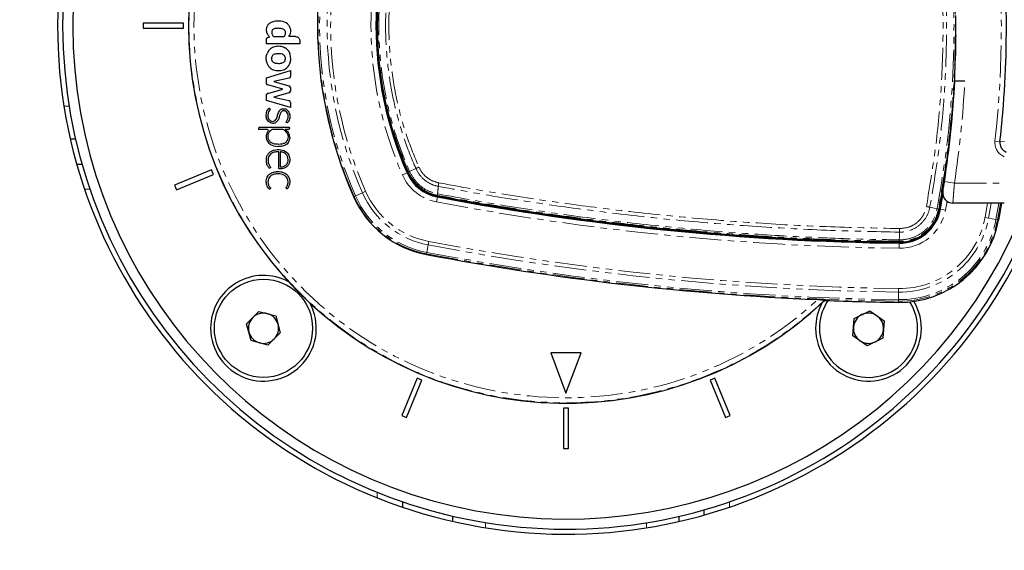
# Model space of a CAD drawing. Header units: millimetres. Extents: x 186 to 9508, y 327 to 8143.
# Tile 26 of 53: x 695 to 891, y 6038 to 6144. Entities that reach past the tile are written whole.
import ezdxf

# ---------------------------------------------------------------- set-up
doc = ezdxf.new("R2010")
doc.units = ezdxf.units.MM
doc.linetypes.add('PHANTOM', pattern=[12.7, 6.35, -1.27, 1.27, -1.27, 1.27, -1.27])
doc.layers.add('COMPONENT_GEOMETRY', color=7, linetype='Continuous')
doc.styles.add('SLDTEXTSTYLE0', font='TXT', dxfattribs={"width": 0.75})
doc.dimstyles.new('SLDDIMSTYLE0', dxfattribs={"dimtxt": 50, "dimasz": 3.302, "dimexe": 0, "dimexo": 0.0625, "dimgap": 12.5, "dimtad": 0, "dimtih": 1, "dimtoh": 1, "dimdec": 0, "dimrnd": 1e-09, "dimzin": 12, "dimdsep": 46, "dimtxsty": 'SLDTEXTSTYLE0', "dimsah": 1, "dimcen": 0.09, "dimadec": 0, "dimazin": 3, "dimtfac": 1, "dimtdec": 0, "dimtofl": 0, "dimtmove": 0, "dimatfit": 3, "dimfxl": 1, "dimfrac": 2, "dimtolj": 1, "dimtzin": 12, "dimarcsym": 0})

# ---------------------------------------------------------------- blocks, each defined once
blk = doc.blocks.new('_D_1')
at = {"layer": 'COMPONENT_GEOMETRY', "color": 7}
for p, q in [((4754.76, 6141.3), (4754.76, 3836.63)), ((349.81, 5690.11), (349.81, 3836.63)), ((349.81, 3839.81), (2478.39, 3839.81)), ((4754.76, 3839.81), (2626.17, 3839.81))]:
    blk.add_line(p, q, dxfattribs=at)
for points in [[(349.81, 3839.81), (353.11, 3839.3), (353.11, 3840.31)], [(4754.76, 3839.81), (4751.45, 3840.31), (4751.45, 3839.3)]]:
    blk.add_solid(points, dxfattribs=at)
at = {"layer": 'COMPONENT_GEOMETRY', "color": 7, "insert": (2478.39, 3864.57), "char_height": 50, "attachment_point": 1, "style": 'SLDTEXTSTYLE0'}
blk.add_mtext('4405', dxfattribs=at)

msp = doc.modelspace()

# ---------------------------------------------------------------- linework, layer by layer
at = {"color": 7, "linetype": 'Continuous', "lineweight": 25}
for p, q in [((719.81, 6143.07), (719.81, 6142.07)), ((727.81, 6143.07), (719.81, 6143.07)), ((727.81, 6142.07), (727.81, 6143.07)), ((719.81, 6142.07), (727.81, 6142.07)), ((744.33, 6138.99), (744.33, 6139.87)), ((750.9, 6138.99), (744.33, 6138.99)), ((744.57, 6140.21), (744.93, 6140.32)), ((750.09, 6140.41), (748.75, 6140.41)), ((750.9, 6139.6), (750.9, 6138.99)), ((744.8, 6137.67), (744.43, 6137.03)), ((748.84, 6137.28), (748.78, 6137.4)), ((744.33, 6132.19), (749.05, 6133.66)), ((749.05, 6133.66), (749.05, 6132.53)), ((744.33, 6131.1), (744.33, 6132.19)), ((747.55, 6129.96), (744.57, 6130.8)), ((748.8, 6132.14), (745.77, 6131.48)), ((745.77, 6131.48), (748.77, 6130.63)), ((880.97, 6130.86), (881.01, 6130.88)), ((883.05, 6131.57), (881.01, 6131.57)), ((744.33, 6127.72), (744.33, 6128.87)), ((744.57, 6129.12), (747.55, 6129.96)), ((748.77, 6129.21), (745.76, 6128.4)), ((749.05, 6130.26), (749.05, 6129.58)), ((749.05, 6126.29), (744.33, 6127.72)), ((745.76, 6128.4), (748.75, 6127.71)), ((749.05, 6127.34), (749.05, 6126.29)), ((742.73, 6122.2), (742.73, 6121.93)), ((744.49, 6121.93), (742.73, 6121.93)), ((748.86, 6122.35), (742.87, 6122.35)), ((747.6, 6121.93), (745.34, 6121.93)), ((748.05, 6121.93), (748.04, 6121.93)), ((748.65, 6121.93), (748.05, 6121.93)), ((748.86, 6122.35), (748.86, 6122.14)), ((705.35, 6120.07), (706.37, 6120.07)), ((745.72, 6118.68), (746.59, 6118.56)), ((747.05, 6117.51), (747.05, 6114.51)), ((706.62, 6115.09), (707.66, 6115.09)), ((733.4, 6113.95), (726.01, 6110.89)), ((733.79, 6113.02), (733.4, 6113.95)), ((726.4, 6109.96), (733.79, 6113.02)), ((726.01, 6110.89), (726.4, 6109.96)), ((878.21, 6106.11), (878.71, 6108.91)), ((890.89, 6107.32), (880.67, 6107.32)), ((890.36, 6107.32), (889.77, 6103.97)), ((855.25, 6087.99), (855.22, 6088.08)), ((740.36, 6083.36), (742.81, 6085.81)), ((742.81, 6085.81), (746.16, 6084.91)), ((861.05, 6084.42), (864.18, 6085.92)), ((864.18, 6085.92), (867.04, 6083.97)), ((746.16, 6084.91), (747.05, 6081.57)), ((860.79, 6080.96), (861.05, 6084.42)), ((867.04, 6083.97), (866.77, 6080.51)), ((741.26, 6080.02), (740.36, 6083.36)), ((744.6, 6079.12), (741.26, 6080.02)), ((747.05, 6081.57), (744.6, 6079.12)), ((863.65, 6079.01), (860.79, 6080.96)), ((866.77, 6080.51), (863.65, 6079.01)), ((806.81, 6077.57), (800.81, 6077.57)), ((800.81, 6077.57), (803.81, 6069.57)), ((803.81, 6069.57), (806.81, 6077.57)), ((774.26, 6072.55), (771.2, 6065.15)), ((772.13, 6064.77), (775.19, 6072.16)), ((775.19, 6072.16), (774.26, 6072.55)), ((833.36, 6072.55), (832.43, 6072.16)), ((832.43, 6072.16), (835.49, 6064.77)), ((836.42, 6065.15), (833.36, 6072.55)), ((804.31, 6066.57), (803.31, 6066.57)), ((803.31, 6066.57), (803.31, 6058.57)), ((804.31, 6058.57), (804.31, 6066.57)), ((771.2, 6065.15), (772.13, 6064.77)), ((835.49, 6064.77), (836.42, 6065.15)), ((803.31, 6058.57), (804.31, 6058.57)), ((771.31, 6048), (771.31, 6046.94)), ((781.31, 6044.11), (781.31, 6045.13)), ((826.31, 6044.11), (826.31, 6045.13)), ((831.29, 6045.38), (831.29, 6046.42))]:
    msp.add_line(p, q, dxfattribs=at)
at = {"color": 8, "linetype": 'PHANTOM', "lineweight": 18}
for p, q in [((704.09, 6126.57), (705.1, 6126.57)), ((889.04, 6119.65), (890.03, 6119.54)), ((890.93, 6119.54), (890.04, 6119.64)), ((771.32, 6112.92), (772.24, 6113.32)), ((772.32, 6113.36), (772.24, 6113.32)), ((772.53, 6113.45), (772.47, 6113.42)), ((772.53, 6113.45), (772.53, 6113.46)), ((772.75, 6113.58), (772.75, 6113.58)), ((772.75, 6113.58), (772.76, 6113.57)), ((880.99, 6111.32), (879.01, 6111.62)), ((880.99, 6111.32), (890.89, 6111.32)), ((709.23, 6110.09), (708.17, 6110.09)), ((763.36, 6109.39), (761.98, 6108.79)), ((763.36, 6109.39), (764, 6109.68)), ((761.72, 6108.67), (761.6, 6108.62)), ((761.72, 6108.67), (761.98, 6108.79)), ((778.06, 6107.57), (778.25, 6108.55)), ((778.26, 6108.64), (778.25, 6108.55)), ((778.3, 6109.16), (778.3, 6109.16)), ((778.31, 6108.87), (778.3, 6108.8)), ((778.31, 6108.87), (778.3, 6108.87)), ((879.51, 6107.69), (879.2, 6105.93)), ((887.07, 6104.47), (887.57, 6107.32)), ((888.29, 6107.32), (887.76, 6104.34)), ((889.24, 6104.07), (889.81, 6107.32)), ((890.11, 6107.32), (889.52, 6104.01)), ((877.56, 6106.23), (877.56, 6106.23)), ((877.84, 6106.18), (877.97, 6106.15)), ((877.84, 6106.18), (877.84, 6106.18)), ((878.13, 6106.12), (878.21, 6106.11)), ((878.21, 6106.11), (879.2, 6105.93)), ((887.76, 6104.34), (887.07, 6104.47)), ((889.24, 6104.07), (887.76, 6104.34)), ((889.24, 6104.07), (889.52, 6104.01)), ((889.52, 6104.01), (889.77, 6103.97)), ((776.44, 6099.01), (776.57, 6099.71)), ((870, 6099.75), (870, 6099.61)), ((870, 6099.75), (870, 6099.75)), ((870, 6099.45), (870, 6099.36)), ((870.02, 6100.03), (870.02, 6100.03)), ((776.16, 6097.54), (776.11, 6097.25)), ((776.44, 6099.01), (776.16, 6097.54)), ((870, 6099.36), (869.98, 6098.36)), ((776.11, 6097.25), (776.09, 6097.13)), ((869.86, 6088.15), (869.88, 6089.65)), ((869.88, 6089.65), (869.88, 6090.36)), ((869.86, 6088.15), (869.85, 6087.86)), ((869.85, 6087.86), (869.85, 6087.61)), ((766.31, 6048.79), (766.31, 6049.87)), ((836.29, 6047.99), (836.29, 6046.93)), ((787.81, 6042.84), (787.81, 6043.86)), ((819.81, 6042.84), (819.81, 6043.86))]:
    msp.add_line(p, q, dxfattribs=at)
at = {"color": 8, "linetype": 'PHANTOM', "lineweight": 18, "flags": 128}
for points in [[(773.99, 6114.2), (773.85, 6114.12), (773.01, 6113.71), (772.75, 6113.58)], [(877.56, 6106.23), (876.94, 6106.35), (876.1, 6106.51)], [(870.06, 6101.56), (870.04, 6100.68), (870.02, 6100.03)]]:
    msp.add_lwpolyline(points, dxfattribs=at)
at = {"color": 7, "linetype": 'Continuous', "lineweight": 25, "flags": 128}
msp.add_lwpolyline([(878.13, 6106.12), (878.66, 6109.13), (878.67, 6109.2)], dxfattribs=at)
at = {"color": 7, "linetype": 'Continuous', "lineweight": 25}
msp.add_circle((743.71, 6082.47), 9.75, dxfattribs=at)
for centre, radius, start, end in [((803.81, 6142.57), 101, 90, 339.5732), ((803.81, 6142.57), 100, 20.6403, 339.3597), ((803.81, 6142.57), 98, 21.0814, 338.9186), ((803.81, 6142.57), 75, 46.6933, 313.3067), ((838.37, 6142.57), 83.94, 156.1432, 203.8568), ((838.37, 6142.57), 72.31, 156.1432, 203.8568), ((838.37, 6142.57), 72.23, 156.1432, 203.8568), ((838.37, 6142.57), 72.06, 156.1432, 203.8568), ((683.31, 6142.57), 208, 353.6435, 6.3565), ((681.31, 6142.57), 199.93, 359.4268, 0.5732), ((681.31, 6142.57), 200, 349.5092, 358.2809), ((681.31, 6141.89), 200, 351.2964, 357.0431), ((748.67, 6130.26), 0.384, 0, 74.215), ((748.67, 6129.58), 0.383, 285.0361, 0), ((748.66, 6127.34), 0.384, 0, 77.0348), ((681.31, 6142.57), 200, 349.5092, 355.8526), ((742.87, 6122.2), 0.144, 90, 180), ((744.49, 6121.74), 0.187, 324.0556, 90), ((747.6, 6121.59), 0.331, 52.0879, 90), ((748.65, 6122.14), 0.216, 270, 360), ((892.02, 6119.32), 2, 173.6435, 247.9583), ((779.78, 6116.66), 8.25, 203.8568, 259.2765), ((779.78, 6116.66), 8.16, 203.8568, 259.2765), ((779.78, 6116.66), 8, 203.8568, 259.2765), ((779.78, 6116.66), 8, 203.8568, 244.6032), ((880.67, 6109.32), 2, 170.7221, 270), ((779.78, 6116.66), 19.88, 203.8568, 259.2765), ((876.63, 6628.07), 528.75, 259.2765, 269.2809), ((876.63, 6628.07), 528.66, 259.2765, 269.2809), ((876.63, 6628.07), 528.5, 259.2765, 269.2809), ((870.1, 6107.61), 8, 269.2809, 349.5092), ((870.1, 6107.61), 8.16, 269.2809, 349.5092), ((870.1, 6107.61), 8.25, 269.2809, 349.5092), ((870.1, 6107.61), 20, 269.2809, 349.5092), ((876.63, 6628.07), 540.38, 259.2765, 267.5836), ((743.71, 6082.47), 10.5, 61.6399, 180), ((863.91, 6082.47), 10.5, 180, 30.6259), ((863.91, 6082.47), 9.75, 175.6713, 32.5678), ((863.91, 6082.47), 9.75, 145.6373, 175.6713), ((876.63, 6628.07), 540.5, 267.733, 269.2809), ((743.71, 6082.47), 10.5, 180, 28.3601), ((863.91, 6082.47), 10.5, 151.6399, 180), ((743.71, 6082.47), 3, 134.9766, 194.9766), ((743.71, 6082.47), 3, 74.9766, 134.9766), ((743.71, 6082.47), 3, 14.9766, 74.9766), ((863.91, 6082.47), 3, 115.6713, 175.6713), ((863.91, 6082.47), 3, 55.6713, 115.6713), ((863.91, 6082.47), 3, 355.6713, 55.6713), ((743.71, 6082.47), 3, 314.9766, 14.9766), ((863.91, 6082.47), 3, 175.6713, 235.6713), ((863.91, 6082.47), 3, 295.6713, 355.6713), ((743.71, 6082.47), 3, 194.9766, 254.9766), ((743.71, 6082.47), 3, 254.9766, 314.9766), ((863.91, 6082.47), 3, 235.6713, 295.6713)]:
    msp.add_arc(centre, radius, start, end, dxfattribs=at)
at = {"color": 8, "linetype": 'PHANTOM', "lineweight": 18}
for centre, radius, start, end in [((803.81, 6142.57), 74.91, 46.6649, 313.3351), ((803.81, 6142.57), 73.91, 47.3895, 312.6105), ((838.37, 6142.57), 83.82, 156.1432, 203.8568), ((838.37, 6142.57), 83.52, 156.1432, 203.8568), ((838.37, 6142.57), 82.02, 156.1432, 203.8568), ((838.37, 6142.57), 81.32, 156.1432, 203.8568), ((838.37, 6142.57), 73.31, 156.1432, 203.8568), ((683.31, 6142.57), 207, 353.6435, 6.3565), ((681.31, 6141.89), 202, 351.2964, 357.0724), ((892.02, 6119.32), 3, 173.6435, 247.9583), ((773.27, 6112.34), 1.34, 112.6635, 123.7097), ((781.69, 6098.49), 17.49, 113.9831, 116.1303), ((779.78, 6116.66), 9.25, 203.8568, 259.2765), ((779.78, 6116.66), 17.96, 203.8568, 259.2765), ((779.78, 6116.66), 17.25, 203.8568, 259.2765), ((779.78, 6116.66), 19.75, 203.8568, 259.2765), ((779.78, 6116.66), 19.46, 203.8568, 259.2765), ((876.63, 6628.07), 529.75, 259.2765, 269.2809), ((778.84, 6109.03), 0.559, 166.5437, 196.4629), ((870.1, 6107.61), 9.25, 269.2809, 349.5092), ((874.77, 6091), 15.48, 78.5925, 79.6292), ((870.1, 6107.61), 19.75, 269.2809, 349.5092), ((870.1, 6107.61), 19.46, 269.2809, 349.5092), ((870.1, 6107.61), 17.25, 269.2809, 349.5092), ((870.1, 6107.61), 17.96, 269.2809, 349.5092), ((876.63, 6628.07), 537.75, 259.2765, 269.2809), ((867.05, 6100.04), 2.96, 354.3513, 359.9315), ((876.63, 6628.07), 539.96, 259.2765, 269.2809), ((876.63, 6628.07), 538.46, 259.2765, 269.2809), ((876.63, 6628.07), 540.25, 259.2765, 269.2809)]:
    msp.add_arc(centre, radius, start, end, dxfattribs=at)
for points, knots in [([(875.41, 6106.64), (876.1, 6110.76), (877.47, 6119), (878.56, 6131.81), (878.87, 6144.98), (878.23, 6158.46), (876.96, 6169.65), (875.8, 6176.29), (875.41, 6178.5)], [0, 0, 0, 0, 0.173418, 0.346836, 0.533213, 0.720031, 0.906849, 1, 1, 1, 1]), ([(876.1, 6178.63), (876.49, 6176.41), (877.65, 6169.76), (878.92, 6158.53), (879.56, 6145), (879.26, 6131.78), (878.17, 6118.93), (876.79, 6110.65), (876.1, 6106.51)], [0, 0, 0, 0, 0.09315, 0.279528, 0.466787, 0.653164, 0.82623, 1, 1, 1, 1]), ([(877.56, 6106.23), (878.26, 6110.46), (879.67, 6118.92), (880.75, 6131.96), (881.04, 6145.27), (880.38, 6158.8), (879.11, 6170.02), (877.95, 6176.69), (877.56, 6178.91)], [0, 0, 0, 0, 0.175926, 0.351853, 0.536803, 0.722183, 0.907563, 1, 1, 1, 1]), ([(877.84, 6178.96), (878.22, 6176.74), (879.39, 6170.07), (880.66, 6158.84), (881.32, 6145.29), (881.03, 6131.95), (879.95, 6118.89), (878.54, 6110.42), (877.84, 6106.18)], [0, 0, 0, 0, 0.092437, 0.27739, 0.463199, 0.648153, 0.823711, 1, 1, 1, 1]), ([(772.53, 6113.46), (771.53, 6115.93), (769.53, 6120.87), (767.59, 6128.65), (766.53, 6136.14), (766.28, 6143.06), (766.63, 6149.89), (767.71, 6157.01), (769.62, 6164.52), (771.56, 6169.3), (772.53, 6171.68)], [0, 0, 0, 0, 0.133261, 0.266939, 0.400198, 0.51123, 0.613098, 0.741938, 0.871158, 1, 1, 1, 1]), ([(772.75, 6171.56), (772.03, 6169.81), (770.57, 6166.3), (768.91, 6160.8), (767.65, 6155.13), (766.85, 6149.25), (766.53, 6143.06), (766.76, 6136.86), (767.52, 6130.77), (768.74, 6124.96), (770.43, 6119.18), (771.98, 6115.45), (772.75, 6113.58)], [0, 0, 0, 0, 0.095155, 0.190919, 0.288596, 0.386935, 0.488768, 0.599761, 0.69807, 0.797055, 0.898162, 1, 1, 1, 1]), ([(773.99, 6114.2), (773.99, 6114.2), (773.09, 6116.21), (771.59, 6120.07), (769.91, 6125.9), (768.75, 6131.63), (768.07, 6137.51), (767.89, 6143.41), (768.21, 6149.26), (769.01, 6155.05), (770.31, 6160.82), (771.99, 6166.14), (773.34, 6169.48), (773.99, 6170.94), (773.99, 6170.94)], [0, 0, 0, 0, 0.000001, 0.113422, 0.212167, 0.311597, 0.413192, 0.515536, 0.614282, 0.713717, 0.815318, 0.917666, 0.999999, 1, 1, 1, 1]), ([(774.58, 6170.67), (773.97, 6169.2), (772.35, 6165.36), (770.43, 6158.86), (769.02, 6151.22), (768.48, 6143.47), (768.82, 6135.71), (770.03, 6128.04), (771.93, 6120.91), (773.75, 6116.5), (774.58, 6114.47)], [0, 0, 0, 0, 0.082355, 0.216249, 0.35057, 0.484461, 0.618347, 0.752663, 0.886551, 1, 1, 1, 1]), ([(772.75, 6113.58), (772.69, 6113.55), (772.58, 6113.49), (772.53, 6113.46), (772.53, 6113.46), (772.53, 6113.46)], [0, 0, 0, 0, 0.499344, 0.896947, 1, 1, 1, 1]), ([(778.3, 6108.87), (778.3, 6108.87), (777.54, 6109.02), (775.96, 6109.57), (773.85, 6111.12), (772.97, 6112.67), (772.53, 6113.45)], [0, 0, 0, 0, 0.001845, 0.3039491, 0.6519794, 1, 1, 1, 1]), ([(772.76, 6113.57), (773.18, 6112.83), (774.03, 6111.33), (776.05, 6109.8), (777.58, 6109.36), (778.3, 6109.16)], [0, 0, 0, 0, 0.348471, 0.697151, 1, 1, 1, 1]), ([(778.43, 6110.66), (778.43, 6110.66), (777.86, 6110.77), (776.65, 6111.19), (775.05, 6112.38), (774.27, 6113.56), (773.99, 6114.2), (773.99, 6114.2)], [0, 0, 0, 0, 0.000006, 0.297986, 0.644686, 0.99999, 1, 1, 1, 1]), ([(774.58, 6114.47), (774.89, 6113.93), (775.51, 6112.86), (776.95, 6111.79), (778.04, 6111.49), (778.54, 6111.35)], [0, 0, 0, 0, 0.35548, 0.702201, 1, 1, 1, 1]), ([(778.43, 6110.66), (778.44, 6110.71), (778.45, 6110.8), (778.47, 6110.98), (778.5, 6111.16), (778.53, 6111.29), (778.54, 6111.35)], [0, 0, 0, 0, 0.25, 0.5, 0.75, 1, 1, 1, 1]), ([(778.54, 6111.35), (780.76, 6110.95), (787.42, 6109.73), (798.58, 6107.94), (812.34, 6106.08), (826.46, 6104.54), (840.95, 6103.38), (855.49, 6102.57), (865.21, 6102.37), (870.07, 6102.27)], [0, 0, 0, 0, 0.073721, 0.221177, 0.368762, 0.526168, 0.683732, 0.841785, 1, 1, 1, 1]), ([(880.99, 6111.32), (880.95, 6110.87), (880.88, 6109.96), (880.78, 6108.75), (880.71, 6107.84), (880.67, 6107.38), (880.67, 6107.34), (880.67, 6107.32)], [0, 0, 0, 0, 0.217102, 0.434577, 0.651626, 0.866747, 1, 1, 1, 1]), ([(778.43, 6110.66), (778.41, 6110.37), (778.36, 6109.87), (778.32, 6109.37), (778.3, 6109.16)], [0, 0, 0, 0, 0.586948, 1, 1, 1, 1]), ([(870.06, 6101.56), (865.2, 6101.66), (855.47, 6101.86), (840.91, 6102.67), (826.41, 6103.84), (812.27, 6105.37), (798.5, 6107.24), (787.33, 6109.03), (780.66, 6110.25), (778.43, 6110.66)], [0, 0, 0, 0, 0.158134, 0.316268, 0.473754, 0.631239, 0.778759, 0.92628, 1, 1, 1, 1]), ([(778.3, 6108.87), (778.3, 6108.89), (778.29, 6108.91), (778.29, 6108.98), (778.29, 6109.03), (778.29, 6109.11), (778.3, 6109.16)], [0, 0, 0, 0, 0.4990148, 0.5564186, 0.6591898, 1, 1, 1, 1]), ([(778.3, 6109.16), (783.08, 6108.3), (792.64, 6106.59), (807.05, 6104.51), (821.52, 6102.8), (835.7, 6101.51), (849.6, 6100.63), (860.94, 6100.18), (867.75, 6100.07), (870.02, 6100.03)], [0, 0, 0, 0, 0.158135, 0.31643, 0.473928, 0.631586, 0.778901, 0.926348, 1, 1, 1, 1]), ([(870, 6099.75), (867.73, 6099.78), (860.93, 6099.9), (849.6, 6100.34), (835.7, 6101.23), (821.52, 6102.51), (807.06, 6104.22), (792.64, 6106.3), (783.09, 6108.01), (778.31, 6108.87)], [0, 0, 0, 0, 0.073651, 0.22103, 0.36841, 0.525988, 0.683566, 0.841783, 1, 1, 1, 1]), ([(877.84, 6106.18), (877.59, 6105.32), (877.1, 6103.62), (875.33, 6101.55), (873.05, 6100.16), (871.15, 6099.75), (870.14, 6099.75), (870, 6099.75)], [0, 0, 0, 0, 0.240831, 0.481663, 0.722539, 0.963449, 1, 1, 1, 1]), ([(870.02, 6100.03), (870.14, 6100.03), (871.12, 6100.04), (872.95, 6100.43), (875.15, 6101.77), (876.85, 6103.76), (877.32, 6105.41), (877.56, 6106.23)], [0, 0, 0, 0, 0.036346, 0.277392, 0.51835, 0.759206, 1, 1, 1, 1]), ([(876.1, 6106.51), (876.1, 6106.51), (875.96, 6105.77), (875.43, 6104.4), (873.99, 6102.79), (872.16, 6101.78), (870.76, 6101.55), (870.06, 6101.56), (870.06, 6101.56)], [0, 0, 0, 0, 0.000007, 0.267824, 0.509156, 0.75089, 0.999995, 1, 1, 1, 1]), ([(870.07, 6102.27), (870.7, 6102.33), (871.93, 6102.43), (873.54, 6103.36), (874.85, 6104.76), (875.22, 6105.99), (875.41, 6106.64)], [0, 0, 0, 0, 0.24911, 0.490866, 0.732205, 1, 1, 1, 1])]:
    msp.add_open_spline(points, degree=3, knots=knots, dxfattribs=at)
at = {"color": 7, "linetype": 'Continuous', "lineweight": 25}
for points, knots in [([(748.75, 6140.41), (748.85, 6140.55), (749.04, 6140.84), (749.16, 6141.32), (749.14, 6141.86), (748.92, 6142.42), (748.33, 6143.14), (747.18, 6143.56), (746, 6143.49), (745.09, 6143.2), (744.57, 6142.76), (744.28, 6142.19), (744.23, 6141.54), (744.43, 6140.86), (744.76, 6140.5), (744.93, 6140.32)], [0, 0, 0, 0, 0.055258, 0.105084, 0.152353, 0.221467, 0.289225, 0.434772, 0.581097, 0.654681, 0.726143, 0.788399, 0.848465, 0.92497, 1, 1, 1, 1]), ([(745.46, 6141.69), (745.42, 6141.62), (745.34, 6141.48), (745.33, 6141.22), (745.37, 6140.98), (745.46, 6140.76), (745.58, 6140.58), (745.73, 6140.4), (746.03, 6140.41), (746.7, 6140.4), (747.31, 6140.4), (747.78, 6140.41)], [0, 0, 0, 0, 0.069768, 0.142093, 0.215677, 0.285558, 0.344021, 0.404727, 0.476993, 0.588013, 1, 1, 1, 1]), ([(747.78, 6140.41), (747.85, 6140.47), (747.97, 6140.6), (748.08, 6140.85), (748.12, 6141.12), (748.08, 6141.42), (747.91, 6141.71), (747.48, 6141.97), (746.82, 6142.07), (746.17, 6142.04), (745.69, 6141.9), (745.54, 6141.76), (745.46, 6141.69)], [0, 0, 0, 0, 0.067035, 0.13386, 0.200695, 0.268057, 0.355259, 0.441722, 0.633831, 0.8463, 0.924415, 1, 1, 1, 1]), ([(881.23, 6140.57), (881.23, 6140.12), (881.22, 6139.22), (881.2, 6138.02), (881.2, 6137.12), (881.2, 6136.64), (881.22, 6136.59), (881.22, 6136.57)], [0, 0, 0, 0, 0.2146733, 0.4293785, 0.644071, 0.8587126, 1, 1, 1, 1]), ([(744.33, 6139.87), (744.33, 6139.91), (744.34, 6140), (744.39, 6140.1), (744.47, 6140.18), (744.53, 6140.2), (744.57, 6140.21)], [0, 0, 0, 0, 0.299404, 0.563236, 0.771193, 1, 1, 1, 1]), ([(750.09, 6140.41), (750.21, 6140.39), (750.45, 6140.36), (750.71, 6140.14), (750.87, 6139.88), (750.89, 6139.69), (750.9, 6139.6)], [0, 0, 0, 0, 0.283705, 0.557917, 0.775026, 1, 1, 1, 1]), ([(744.31, 6135.48), (744.27, 6135.77), (744.2, 6136.3), (744.36, 6136.81), (744.43, 6137.03)], [0, 0, 0, 0, 0.563645, 1, 1, 1, 1]), ([(744.31, 6135.48), (744.37, 6135.26), (744.49, 6134.83), (744.95, 6134.2), (745.72, 6133.74), (746.69, 6133.59), (747.67, 6133.74), (748.53, 6134.25), (749.03, 6135.1), (749.19, 6136.07), (749.03, 6136.71), (748.95, 6137.03)], [0, 0, 0, 0, 0.083124, 0.164855, 0.282005, 0.403609, 0.525316, 0.642843, 0.759976, 0.877271, 1, 1, 1, 1]), ([(744.8, 6137.67), (744.82, 6137.69), (744.86, 6137.74), (744.9, 6137.78), (744.91, 6137.8)], [0, 0, 0, 0, 0.559588, 1, 1, 1, 1]), ([(748.47, 6137.8), (748.21, 6137.99), (747.69, 6138.38), (746.69, 6138.52), (745.72, 6138.37), (745.14, 6138.02), (744.92, 6137.8), (744.91, 6137.8)], [0, 0, 0, 0, 0.244687, 0.498213, 0.752677, 0.998238, 1, 1, 1, 1]), ([(747.88, 6136.65), (747.73, 6136.76), (747.4, 6137), (746.73, 6137.02), (746.17, 6137), (745.72, 6136.84), (745.47, 6136.65), (745.33, 6136.36), (745.31, 6136.15), (745.3, 6136.05)], [0, 0, 0, 0, 0.177978, 0.367099, 0.611568, 0.706367, 0.804228, 0.900756, 1, 1, 1, 1]), ([(745.3, 6136.05), (745.31, 6135.92), (745.33, 6135.68), (745.52, 6135.4), (745.75, 6135.26), (745.97, 6135.18), (746.41, 6135.09), (746.92, 6135.06), (747.45, 6135.18), (747.78, 6135.33), (748.01, 6135.61), (748.1, 6135.97), (748.08, 6136.34), (747.95, 6136.54), (747.88, 6136.65)], [0, 0, 0, 0, 0.081417, 0.162242, 0.213218, 0.264533, 0.315638, 0.520136, 0.601386, 0.678843, 0.757651, 0.838975, 0.920888, 1, 1, 1, 1]), ([(748.47, 6137.8), (748.53, 6137.73), (748.65, 6137.6), (748.74, 6137.46), (748.78, 6137.4)], [0, 0, 0, 0, 0.558378, 1, 1, 1, 1]), ([(748.84, 6137.28), (748.87, 6137.23), (748.91, 6137.15), (748.94, 6137.07), (748.95, 6137.03)], [0, 0, 0, 0, 0.555953, 1, 1, 1, 1]), ([(744.57, 6130.8), (744.53, 6130.81), (744.45, 6130.84), (744.37, 6130.92), (744.33, 6131.01), (744.33, 6131.07), (744.33, 6131.1)], [0, 0, 0, 0, 0.3020096, 0.5644072, 0.77093, 1, 1, 1, 1]), ([(749.05, 6132.53), (749.04, 6132.48), (749.04, 6132.38), (748.97, 6132.25), (748.9, 6132.18), (748.84, 6132.15), (748.81, 6132.14), (748.8, 6132.14)], [0, 0, 0, 0, 0.317778, 0.593537, 0.841538, 0.928541, 1, 1, 1, 1]), ([(744.57, 6129.12), (744.53, 6129.11), (744.46, 6129.09), (744.38, 6129.03), (744.34, 6128.95), (744.33, 6128.9), (744.33, 6128.87)], [0, 0, 0, 0, 0.300096, 0.558347, 0.763087, 1, 1, 1, 1]), ([(745.1, 6123.27), (744.96, 6123.34), (744.68, 6123.5), (744.41, 6123.91), (744.26, 6124.37), (744.24, 6124.86), (744.31, 6125.33), (744.46, 6125.7), (744.6, 6125.94), (744.7, 6126.06), (744.75, 6126.14), (744.79, 6126.18), (744.8, 6126.19), (744.81, 6126.19), (744.81, 6126.19), (744.82, 6126.19), (744.86, 6126.16), (744.93, 6126.11), (745.01, 6126.06), (745.04, 6125.99), (745.03, 6125.94), (745.01, 6125.89), (744.99, 6125.85), (744.96, 6125.82), (744.95, 6125.8), (744.94, 6125.8), (744.94, 6125.79), (744.94, 6125.79), (744.94, 6125.79), (744.94, 6125.79), (744.94, 6125.79), (744.94, 6125.79), (744.78, 6125.59), (744.55, 6125.09), (744.56, 6124.4), (744.8, 6123.92), (745.1, 6123.66), (745.49, 6123.54), (745.91, 6123.6), (746.2, 6123.91), (746.41, 6124.38), (746.57, 6125), (746.8, 6125.61), (747.19, 6125.98), (747.55, 6126.1), (747.9, 6126.08), (748.23, 6125.97), (748.53, 6125.75), (748.76, 6125.43), (748.89, 6125.05), (748.94, 6124.67), (748.92, 6124.24), (748.83, 6123.83), (748.65, 6123.52), (748.54, 6123.35), (748.48, 6123.29), (748.46, 6123.28), (748.44, 6123.27), (748.43, 6123.27), (748.38, 6123.29), (748.34, 6123.33), (748.3, 6123.36)], [0, 0, 0, 0, 0.034237, 0.067326, 0.101201, 0.135926, 0.170526, 0.203716, 0.21833, 0.229815, 0.236233, 0.23957, 0.240138, 0.240568, 0.240829, 0.241113, 0.243357, 0.249536, 0.259728, 0.263039, 0.266066, 0.269116, 0.274461, 0.276819, 0.277835, 0.278275, 0.278467, 0.278551, 0.278588, 0.278605, 0.278612, 0.278615, 0.278617, 0.334486, 0.39081, 0.418706, 0.445826, 0.474063, 0.502812, 0.531047, 0.561227, 0.610831, 0.66879, 0.69663, 0.722905, 0.746359, 0.770056, 0.795933, 0.824066, 0.852264, 0.8808, 0.906249, 0.942468, 0.968494, 0.982247, 0.984915, 0.986938, 0.987863, 0.988461, 0.989162, 1, 1, 1, 1]), ([(748.3, 6123.36), (748.29, 6123.37), (748.27, 6123.38), (748.25, 6123.4), (748.24, 6123.43), (748.24, 6123.47), (748.27, 6123.61), (748.43, 6123.78), (748.53, 6124.04), (748.6, 6124.31), (748.62, 6124.66), (748.55, 6125.07), (748.36, 6125.4), (748.13, 6125.57), (747.94, 6125.66), (747.74, 6125.69), (747.5, 6125.65), (747.25, 6125.48), (747.01, 6125.09), (746.85, 6124.51), (746.66, 6123.79), (746.3, 6123.44), (746.12, 6123.27)], [0, 0, 0, 0, 0.005664, 0.010602, 0.01522, 0.022266, 0.030024, 0.08691, 0.133975, 0.169674, 0.231565, 0.306758, 0.381453, 0.416521, 0.45116, 0.48518, 0.518824, 0.571643, 0.630343, 0.750483, 0.875235, 1, 1, 1, 1]), ([(746.12, 6123.27), (746.04, 6123.24), (745.87, 6123.16), (745.51, 6123.15), (745.26, 6123.22), (745.1, 6123.27)], [0, 0, 0, 0, 0.245085, 0.528776, 1, 1, 1, 1]), ([(744.64, 6121.63), (744.57, 6121.54), (744.46, 6121.38), (744.33, 6121.08), (744.26, 6120.72), (744.25, 6120.28), (744.41, 6119.66), (744.74, 6119.31), (744.95, 6119.07)], [0, 0, 0, 0, 0.12087, 0.206579, 0.341115, 0.503027, 0.66769, 1, 1, 1, 1]), ([(747.8, 6121.86), (748.06, 6121.6), (748.46, 6121.22), (748.62, 6120.5), (748.54, 6119.94), (748.23, 6119.4), (747.49, 6119.02), (746.69, 6118.98), (745.89, 6119.05), (745.3, 6119.26), (744.82, 6119.72), (744.61, 6120.3), (744.6, 6120.88), (744.78, 6121.38), (745.06, 6121.72), (745.26, 6121.87), (745.34, 6121.93)], [0, 0, 0, 0, 0.1198788, 0.1802743, 0.2418408, 0.3101642, 0.3779105, 0.5149363, 0.5738111, 0.6498268, 0.7225012, 0.7909543, 0.8531693, 0.9158028, 0.9658472, 1, 1, 1, 1]), ([(748.04, 6121.93), (748.19, 6121.81), (748.45, 6121.6), (748.63, 6121.32), (748.71, 6121.19)], [0, 0, 0, 0, 0.562723, 1, 1, 1, 1]), ([(748.94, 6120.28), (748.91, 6120.53), (748.88, 6120.85), (748.74, 6121.13), (748.71, 6121.19)], [0, 0, 0, 0, 0.777605, 1, 1, 1, 1]), ([(745.72, 6118.68), (745.56, 6118.73), (745.29, 6118.82), (745.05, 6118.99), (744.95, 6119.07)], [0, 0, 0, 0, 0.557714, 1, 1, 1, 1]), ([(748.36, 6119.02), (748.06, 6118.86), (747.5, 6118.56), (746.88, 6118.56), (746.59, 6118.56)], [0, 0, 0, 0, 0.545096, 1, 1, 1, 1]), ([(748.36, 6119.02), (748.47, 6119.14), (748.68, 6119.36), (748.86, 6119.74), (748.91, 6119.99), (748.92, 6120.08)], [0, 0, 0, 0, 0.382511, 0.771946, 1, 1, 1, 1]), ([(748.94, 6120.28), (748.94, 6120.25), (748.93, 6120.18), (748.93, 6120.11), (748.92, 6120.08)], [0, 0, 0, 0, 0.559963, 1, 1, 1, 1]), ([(746.77, 6117.54), (746.52, 6117.53), (746.02, 6117.51), (745.37, 6117.28), (744.94, 6116.92), (744.74, 6116.57), (744.61, 6116.14), (744.59, 6115.68), (744.69, 6115.23), (744.82, 6114.91), (744.96, 6114.69), (745.07, 6114.54), (745.1, 6114.44), (745.09, 6114.38), (745.06, 6114.34), (745.01, 6114.3), (744.96, 6114.27), (744.93, 6114.24), (744.92, 6114.23), (744.91, 6114.22), (744.9, 6114.23), (744.89, 6114.23), (744.87, 6114.25), (744.85, 6114.27), (744.83, 6114.3), (744.82, 6114.31), (744.81, 6114.32), (744.81, 6114.32), (744.81, 6114.32), (744.81, 6114.32), (744.81, 6114.32), (744.81, 6114.32), (744.81, 6114.32), (744.73, 6114.4), (744.6, 6114.58), (744.41, 6114.99), (744.26, 6115.54), (744.28, 6115.98), (744.29, 6116.21)], [0, 0, 0, 0, 0.107446, 0.213496, 0.283483, 0.342609, 0.382602, 0.473263, 0.533741, 0.575399, 0.619123, 0.644872, 0.653566, 0.661548, 0.670123, 0.673526, 0.689114, 0.692959, 0.694192, 0.695245, 0.696306, 0.697703, 0.700494, 0.706501, 0.712256, 0.714218, 0.714906, 0.71517, 0.715278, 0.715324, 0.715344, 0.715352, 0.715356, 0.715359, 0.762826, 0.810375, 0.905229, 1, 1, 1, 1]), ([(744.29, 6116.21), (744.33, 6116.41), (744.42, 6116.81), (744.79, 6117.31), (745.27, 6117.68), (746.06, 6117.97), (747.16, 6118.03), (748.32, 6117.57), (748.9, 6116.62), (748.98, 6115.75), (748.79, 6115.13), (748.56, 6114.79), (748.27, 6114.5), (747.89, 6114.28), (747.46, 6114.16), (747.17, 6114.13), (746.96, 6114.11), (746.86, 6114.13), (746.8, 6114.17), (746.78, 6114.21), (746.77, 6114.32), (746.76, 6114.55), (746.78, 6114.87), (746.77, 6115.32), (746.77, 6115.8), (746.77, 6116.36), (746.77, 6116.92), (746.77, 6117.31), (746.77, 6117.52), (746.77, 6117.54)], [0, 0, 0, 0, 0.0469566, 0.0918043, 0.1369404, 0.1838463, 0.2827943, 0.3805594, 0.4523159, 0.5248363, 0.5728859, 0.5956678, 0.6181845, 0.6663229, 0.6931274, 0.7205616, 0.7313742, 0.7409113, 0.744113, 0.7474171, 0.7516577, 0.7676558, 0.800048, 0.8259785, 0.868467, 0.9109554, 0.9534439, 0.9959324, 1, 1, 1, 1]), ([(747.05, 6114.51), (747.25, 6114.53), (747.65, 6114.56), (748.2, 6114.85), (748.56, 6115.37), (748.64, 6115.98), (748.53, 6116.57), (748.19, 6117.08), (747.66, 6117.4), (747.25, 6117.48), (747.05, 6117.51)], [0, 0, 0, 0, 0.124213, 0.247775, 0.374538, 0.501893, 0.623019, 0.743733, 0.871569, 1, 1, 1, 1]), ([(747.05, 6114.51), (747.25, 6114.53), (747.65, 6114.56), (748.2, 6114.85), (748.56, 6115.37), (748.64, 6115.98), (748.53, 6116.57), (748.19, 6117.08), (747.66, 6117.4), (747.25, 6117.48), (747.05, 6117.51)], [0, 0, 0, 0, 0.124213, 0.247775, 0.374538, 0.501893, 0.623019, 0.743733, 0.871569, 1, 1, 1, 1]), ([(744.94, 6110.11), (744.93, 6110.1), (744.92, 6110.1), (744.91, 6110.1), (744.9, 6110.1), (744.89, 6110.1), (744.87, 6110.12), (744.84, 6110.15), (744.78, 6110.2), (744.73, 6110.26), (744.7, 6110.3), (744.68, 6110.32), (744.67, 6110.33), (744.67, 6110.33), (744.67, 6110.33), (744.67, 6110.33), (744.67, 6110.33), (744.67, 6110.33), (744.57, 6110.47), (744.4, 6110.76), (744.27, 6111.26), (744.25, 6111.77), (744.37, 6112.42), (744.86, 6113.14), (745.69, 6113.51), (746.46, 6113.61), (747.12, 6113.57), (747.81, 6113.39), (748.43, 6112.97), (748.84, 6112.32), (748.95, 6111.69), (748.92, 6111.1), (748.78, 6110.67), (748.59, 6110.38), (748.51, 6110.23), (748.43, 6110.18), (748.41, 6110.16), (748.4, 6110.16), (748.4, 6110.16), (748.39, 6110.16), (748.39, 6110.16), (748.38, 6110.17), (748.34, 6110.21), (748.29, 6110.24), (748.25, 6110.26)], [0, 0, 0, 0, 0.001925, 0.003204, 0.004193, 0.005094, 0.006322, 0.009266, 0.018658, 0.028273, 0.032505, 0.034367, 0.035186, 0.035547, 0.035705, 0.035775, 0.035806, 0.035819, 0.03583, 0.084128, 0.133517, 0.183, 0.231293, 0.325447, 0.419885, 0.485304, 0.550426, 0.612609, 0.688659, 0.762974, 0.828203, 0.870155, 0.93421, 0.955086, 0.973814, 0.980779, 0.981613, 0.982216, 0.982672, 0.983038, 0.983476, 0.984049, 0.986176, 1, 1, 1, 1]), ([(748.25, 6110.26), (748.24, 6110.28), (748.22, 6110.3), (748.2, 6110.34), (748.2, 6110.39), (748.22, 6110.44), (748.3, 6110.55), (748.42, 6110.72), (748.53, 6111.01), (748.61, 6111.37), (748.59, 6111.74), (748.5, 6112.12), (748.32, 6112.47), (747.99, 6112.77), (747.33, 6113.13), (746.45, 6113.2), (745.55, 6113), (745, 6112.65), (744.7, 6112.16), (744.59, 6111.7), (744.61, 6111.31), (744.67, 6111.08), (744.72, 6110.93), (744.78, 6110.78), (744.89, 6110.56), (745.06, 6110.42), (745.1, 6110.31), (745.1, 6110.28), (745.09, 6110.24), (745.06, 6110.2), (745.01, 6110.15), (744.96, 6110.12), (744.94, 6110.11)], [0, 0, 0, 0, 0.005727, 0.010393, 0.014635, 0.021189, 0.028431, 0.06432, 0.090812, 0.135438, 0.187371, 0.21842, 0.269206, 0.318569, 0.368688, 0.525398, 0.605832, 0.684211, 0.741875, 0.79985, 0.843757, 0.87417, 0.88074, 0.89832, 0.932281, 0.964359, 0.968345, 0.972157, 0.97626, 0.981047, 0.991376, 1, 1, 1, 1]), ([(878.69, 6109.64), (878.7, 6109.65), (878.7, 6109.67), (878.74, 6109.9), (878.81, 6110.35), (878.9, 6110.95), (878.97, 6111.4), (879.01, 6111.62)], [0, 0, 0, 0, 0.133305, 0.348506, 0.565602, 0.783043, 1, 1, 1, 1]), ([(853.85, 6088.17), (854.06, 6088.16), (854.42, 6088.15), (854.84, 6088.12), (855.08, 6088.1), (855.2, 6088.09), (855.21, 6088.08), (855.22, 6088.08)], [0, 0, 0, 0, 0.345765, 0.58088, 0.758752, 0.902501, 1, 1, 1, 1])]:
    msp.add_open_spline(points, degree=3, knots=knots, dxfattribs=at)
at = {"color": 8, "linetype": 'PHANTOM', "lineweight": 18}
for points in [[(875.41, 6106.64), (875.48, 6106.63), (875.6, 6106.6), (875.79, 6106.57), (875.96, 6106.54), (876.05, 6106.52), (876.1, 6106.51)], [(877.84, 6106.18), (877.83, 6106.18), (877.82, 6106.18), (877.77, 6106.19), (877.68, 6106.21), (877.6, 6106.22), (877.56, 6106.23)], [(870.07, 6102.27), (870.07, 6102.2), (870.07, 6102.07), (870.07, 6101.88), (870.07, 6101.71), (870.06, 6101.61), (870.06, 6101.56)], [(870, 6099.75), (870, 6099.75), (870.01, 6099.76), (870.01, 6099.82), (870.01, 6099.91), (870.02, 6099.99), (870.02, 6100.03)]]:
    msp.add_open_spline(points, degree=3, dxfattribs=at)

# ---------------------------------------------------------------- dimensions: what is measured, and where the dimension line sits
at = {"layer": 'COMPONENT_GEOMETRY', "color": 7}
dim = msp.add_linear_dim(base=(349.81, 3839.81), p1=(4754.76, 6142.57), p2=(349.81, 5691.38), dimstyle='SLDDIMSTYLE0', dxfattribs=at)
dim.commit()
dim.dimension.update_dxf_attribs({"geometry": '_D_1', "text_midpoint": (2552.28, 3839.81), "dimtype": 160})

doc.saveas('drawing.dxf')
